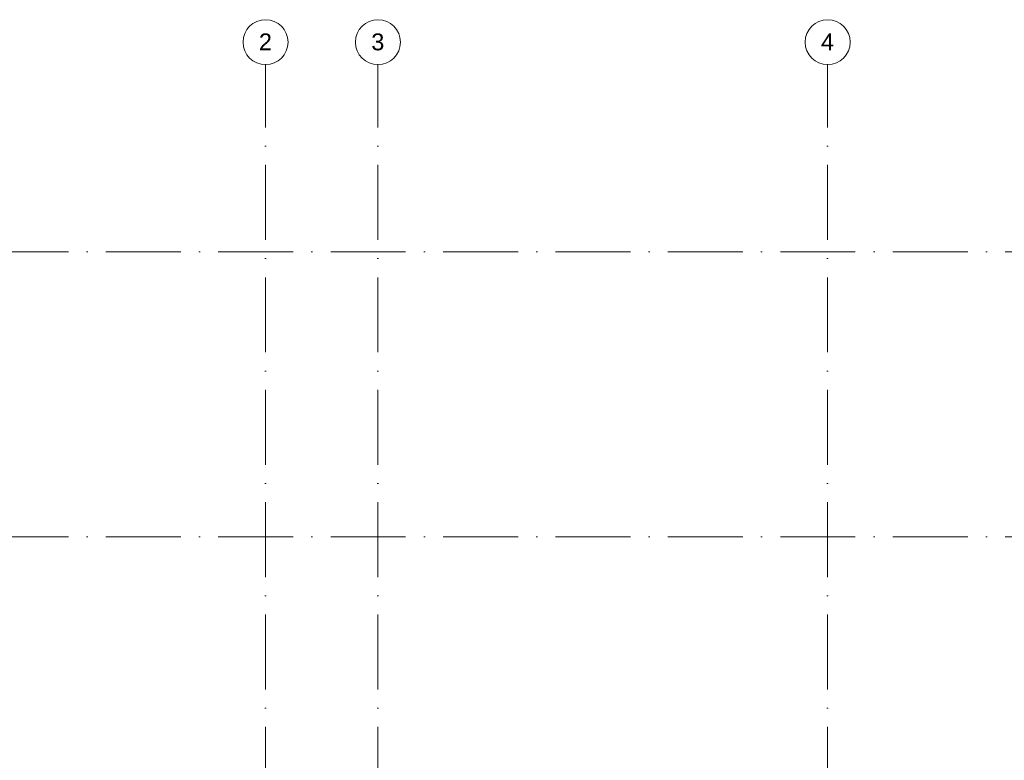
# Model space of a CAD drawing. Header units: millimetres. Extents: x -2694 to 330324, y -17289 to 76899.
# Tile 22 of 142: x 32209 to 58484, y 56614 to 76385. Entities that reach past the tile are written whole.
import ezdxf

# ---------------------------------------------------------------- set-up
doc = ezdxf.new("R2010")
doc.units = ezdxf.units.MM
doc.linetypes.add('IMPORT-A_CARA_15', pattern=[760, 500, -130, 0, -130])
doc.linetypes.add('Čerchovaná 20mm', pattern=[3000, 2000, -500, 0, -500])
doc.layers.add('CA_OSY', color=5, linetype='IMPORT-A_CARA_15', lineweight=13)
doc.layers.add('CA_TEXT35', color=62, linetype='Continuous', lineweight=9)
doc.styles.add('Arial_1', font='arial.ttf', dxfattribs={"height": 450})

# ---------------------------------------------------------------- blocks, each defined once
blk = doc.blocks.new('Osnova - Bublina osnovy 12mm-4850-BOURÁNÍ STÁVAJÍCÍCH ZÁKLADOVÝCH PRVKŮ')
at = {"layer": 'CA_TEXT35'}
blk.add_circle((0, 0), 6, dxfattribs=at)

msp = doc.modelspace()

# ---------------------------------------------------------------- linework, layer by layer
at = {"layer": 'CA_OSY', "linetype": 'Čerchovaná 20mm', "lineweight": 9}
for p, q in [((38770, -1496.2), (38770, 75184.5)), ((41770, -1496.2), (41770, 75184.5)), ((53770, -1496.2), (53770, 75184.5)), ((-1493.6, 70185), (299971.9, 70185)), ((-1493.6, 62579.9), (299971.9, 62579.9))]:
    msp.add_line(p, q, dxfattribs=at)

# ---------------------------------------------------------------- block references
at = {"layer": 'CA_TEXT35', "xscale": 99.99999999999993, "yscale": 99.99999999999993, "zscale": 99.99999999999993}
for p in [(38770, 75784.5), (41770, 75784.5), (53770, 75784.5)]:
    msp.add_blockref('Osnova - Bublina osnovy 12mm-4850-BOURÁNÍ STÁVAJÍCÍCH ZÁKLADOVÝCH PRVKŮ', p, dxfattribs=at)

# ---------------------------------------------------------------- next in the draw order: texts
at = {"layer": 'CA_TEXT35', "char_height": 450, "width": 424.894, "attachment_point": 1, "style": 'Arial_1', "bg_fill": 3, "box_fill_scale": 1.25, "bg_fill_color": 256, "bg_fill_true_color": 13158600, "bg_fill_transparency": 0}
for s, insert in [('\\fArial|b0|i0|c238|p34|;2', (38591.4, 76017.1)), ('\\fArial|b0|i0|c238|p34|;3', (41591.4, 76017.1)), ('\\fArial|b0|i0|c238|p34|;4', (53591.4, 76017.1))]:
    msp.add_mtext(s, dxfattribs=dict(at, insert=insert))

doc.saveas('drawing.dxf')
